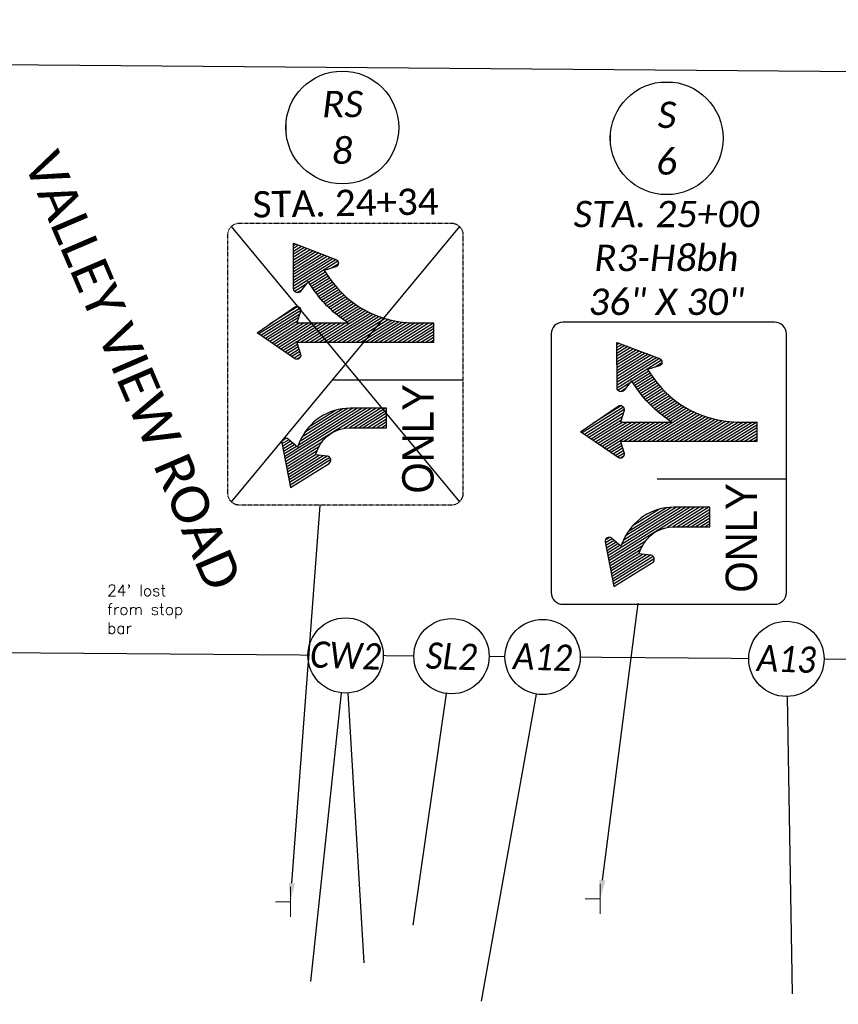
# Model space of a CAD drawing. Header units: feet. Extents: x 2241205 to 2250852, y 595253 to 597159.
# Tile 18 of 32: x 2245734 to 2245908, y 596244 to 596453. Entities that reach past the tile are written whole.
import ezdxf
from ezdxf import colors
from ezdxf.entities.mleader import LeaderData, LeaderLine
from ezdxf.enums import TextEntityAlignment as Align
from ezdxf.math import Vec2, Vec3

# ---------------------------------------------------------------- set-up
doc = ezdxf.new("R2010")
doc.units = ezdxf.units.FT
doc.header["$MEASUREMENT"] = 0
doc.set_wipeout_variables(frame=1)
doc.linetypes.add('HIDDEN2', pattern=[0.1875, 0.125, -0.0625])
for name, color, linetype in [('PM_P_Text', 7, 'Continuous'), ('RD_X_Text', 7, 'Continuous'), ('SN_P_Signs', 120, 'Continuous'), ('SN_P_Text', 7, 'Continuous'), ('SN_X_Public', 3, 'Continuous'), ('SN_X_Text', 7, 'Continuous'), ('TX_P_20', 7, 'Continuous')]:
    doc.layers.add(name, color=color, linetype=linetype)
doc.layers.add('SC_Scratch1', color=7, linetype='Continuous', plot=False)
doc.styles.add('P_Slanted_Normal', font='calibrii.ttf', dxfattribs={"height": 0.14})
doc.styles.add('P_Straight_Title', font='calibri.ttf', dxfattribs={"height": 0.2})
doc.styles.add('ROMANS', font='ROMANS.shx', dxfattribs={"height": 2.4})
doc.styles.get("Standard").update_dxf_attribs({"font": 'arial.ttf'})
doc.styles.add('Straight-Normal', font='font30.shx', dxfattribs={"height": 0.14})
doc.styles.add('X_Straight_Normal', font='calibril.ttf', dxfattribs={"height": 0.14})

# ---------------------------------------------------------------- blocks, each defined once
blk = doc.blocks.new('*U1220')
blk.add_wipeout([(-0.1996, 0.0154), (-0.1979, 0.0302), (-0.1946, 0.0468), (-0.1907, 0.0607), (-0.1856, 0.075), (-0.1791, 0.0893), (-0.1718, 0.1028), (-0.1639, 0.1149), (-0.1564, 0.1249), (-0.1478, 0.1351), (-0.1377, 0.1454), (-0.1256, 0.1559), (-0.115, 0.1639), (-0.1058, 0.1699), (-0.0947, 0.1764), (-0.083, 0.1822), (-0.0703, 0.1875), (-0.056, 0.1922), (-0.0388, 0.1964), (-0.024, 0.1988), (-0.0082, 0.2001), (0.0001, 0.2003), (0.0146, 0.1997), (0.0292, 0.1981), (0.0462, 0.1949), (0.0605, 0.1909), (0.0744, 0.1859), (0.0908, 0.1785), (0.1029, 0.1718), (0.114, 0.1647), (0.1255, 0.1561), (0.1362, 0.1469), (0.1457, 0.1374), (0.1538, 0.1283), (0.1608, 0.1195), (0.1695, 0.1067), (0.1766, 0.0945), (0.1828, 0.082), (0.188, 0.0691), (0.1919, 0.0576), (0.1951, 0.0455), (0.1971, 0.0355), (0.1987, 0.025), (0.2, 0.012), (0.2003, 0), (0.1999, -0.0132), (0.1985, -0.027), (0.1963, -0.0398), (0.1937, -0.0512), (0.1904, -0.0623), (0.1864, -0.0732), (0.1826, -0.0823), (0.1764, -0.0948), (0.1705, -0.1052), (0.1641, -0.1148), (0.1555, -0.1262), (0.1478, -0.1352), (0.1417, -0.1415), (0.1327, -0.15), (0.1263, -0.1555), (0.1155, -0.1636), (0.1013, -0.1727), (0.0864, -0.1807), (0.0754, -0.1855), (0.063, -0.1901), (0.0466, -0.1947), (0.038, -0.1966), (0.0258, -0.1986), (0.0166, -0.1995), (0.0072, -0.2001), (0.0001, -0.2002), (-0.0041, -0.2002), (-0.0117, -0.1999), (-0.0185, -0.1994), (-0.0265, -0.1985), (-0.0345, -0.1972), (-0.043, -0.1955), (-0.0517, -0.1934), (-0.0617, -0.1905), (-0.0771, -0.1848), (-0.0902, -0.1787), (-0.1007, -0.173), (-0.1125, -0.1656), (-0.1219, -0.1588), (-0.1332, -0.1494), (-0.146, -0.137), (-0.1551, -0.1266), (-0.1646, -0.1139), (-0.171, -0.1041), (-0.1778, -0.0919), (-0.184, -0.0788), (-0.1893, -0.0649), (-0.194, -0.0495), (-0.1968, -0.0363), (-0.1989, -0.0223), (-0.1999, -0.01), (-0.2002, 0)])
at = {"flags": 128}
blk.add_lwpolyline([(-0.0282, -0.198), (-0.2623, -1.8409)], dxfattribs=at)
blk.add_circle((0, 0), 0.2)
at = {"style": 'P_Slanted_Normal', "width": 0.9, "flags": 8}
blk.add_attdef('ITEMTYPE', text='', height=0.14, dxfattribs=at).set_placement((0, 0), align=Align.MIDDLE_CENTER)
blk = doc.blocks.new('*U1221')
blk.add_wipeout([(-0.1996, 0.0154), (-0.1979, 0.0302), (-0.1946, 0.0468), (-0.1907, 0.0607), (-0.1856, 0.075), (-0.1791, 0.0893), (-0.1718, 0.1028), (-0.1639, 0.1149), (-0.1564, 0.1249), (-0.1478, 0.1351), (-0.1377, 0.1454), (-0.1256, 0.1559), (-0.115, 0.1639), (-0.1058, 0.1699), (-0.0947, 0.1764), (-0.083, 0.1822), (-0.0703, 0.1875), (-0.056, 0.1922), (-0.0388, 0.1964), (-0.024, 0.1988), (-0.0082, 0.2001), (0.0001, 0.2003), (0.0146, 0.1997), (0.0292, 0.1981), (0.0462, 0.1949), (0.0605, 0.1909), (0.0744, 0.1859), (0.0908, 0.1785), (0.1029, 0.1718), (0.114, 0.1647), (0.1255, 0.1561), (0.1362, 0.1469), (0.1457, 0.1374), (0.1538, 0.1283), (0.1608, 0.1195), (0.1695, 0.1067), (0.1766, 0.0945), (0.1828, 0.082), (0.188, 0.0691), (0.1919, 0.0576), (0.1951, 0.0455), (0.1971, 0.0355), (0.1987, 0.025), (0.2, 0.012), (0.2003, 0), (0.1999, -0.0132), (0.1985, -0.027), (0.1963, -0.0398), (0.1937, -0.0512), (0.1904, -0.0623), (0.1864, -0.0732), (0.1826, -0.0823), (0.1764, -0.0948), (0.1705, -0.1052), (0.1641, -0.1148), (0.1555, -0.1262), (0.1478, -0.1352), (0.1417, -0.1415), (0.1327, -0.15), (0.1263, -0.1555), (0.1155, -0.1636), (0.1013, -0.1727), (0.0864, -0.1807), (0.0754, -0.1855), (0.063, -0.1901), (0.0466, -0.1947), (0.038, -0.1966), (0.0258, -0.1986), (0.0166, -0.1995), (0.0072, -0.2001), (0.0001, -0.2002), (-0.0041, -0.2002), (-0.0117, -0.1999), (-0.0185, -0.1994), (-0.0265, -0.1985), (-0.0345, -0.1972), (-0.043, -0.1955), (-0.0517, -0.1934), (-0.0617, -0.1905), (-0.0771, -0.1848), (-0.0902, -0.1787), (-0.1007, -0.173), (-0.1125, -0.1656), (-0.1219, -0.1588), (-0.1332, -0.1494), (-0.146, -0.137), (-0.1551, -0.1266), (-0.1646, -0.1139), (-0.171, -0.1041), (-0.1778, -0.0919), (-0.184, -0.0788), (-0.1893, -0.0649), (-0.194, -0.0495), (-0.1968, -0.0363), (-0.1989, -0.0223), (-0.1999, -0.01), (-0.2002, 0)])
at = {"flags": 128}
blk.add_lwpolyline([(-0.0216, -0.1988), (-0.1558, -1.436)], dxfattribs=at)
blk.add_circle((0, 0), 0.2)
at = {"style": 'P_Slanted_Normal', "width": 0.9, "flags": 8}
blk.add_attdef('ITEMTYPE', text='', height=0.14, dxfattribs=at).set_placement((0, 0), align=Align.MIDDLE_CENTER)
blk = doc.blocks.new('*U1240')
blk.add_wipeout([(-0.1996, 0.0154), (-0.1979, 0.0302), (-0.1946, 0.0468), (-0.1907, 0.0607), (-0.1856, 0.075), (-0.1791, 0.0893), (-0.1718, 0.1028), (-0.1639, 0.1149), (-0.1564, 0.1249), (-0.1478, 0.1351), (-0.1377, 0.1454), (-0.1256, 0.1559), (-0.115, 0.1639), (-0.1058, 0.1699), (-0.0947, 0.1764), (-0.083, 0.1822), (-0.0703, 0.1875), (-0.056, 0.1922), (-0.0388, 0.1964), (-0.024, 0.1988), (-0.0082, 0.2001), (0.0001, 0.2003), (0.0146, 0.1997), (0.0292, 0.1981), (0.0462, 0.1949), (0.0605, 0.1909), (0.0744, 0.1859), (0.0908, 0.1785), (0.1029, 0.1718), (0.114, 0.1647), (0.1255, 0.1561), (0.1362, 0.1469), (0.1457, 0.1374), (0.1538, 0.1283), (0.1608, 0.1195), (0.1695, 0.1067), (0.1766, 0.0945), (0.1828, 0.082), (0.188, 0.0691), (0.1919, 0.0576), (0.1951, 0.0455), (0.1971, 0.0355), (0.1987, 0.025), (0.2, 0.012), (0.2003, 0), (0.1999, -0.0132), (0.1985, -0.027), (0.1963, -0.0398), (0.1937, -0.0512), (0.1904, -0.0623), (0.1864, -0.0732), (0.1826, -0.0823), (0.1764, -0.0948), (0.1705, -0.1052), (0.1641, -0.1148), (0.1555, -0.1262), (0.1478, -0.1352), (0.1417, -0.1415), (0.1327, -0.15), (0.1263, -0.1555), (0.1155, -0.1636), (0.1013, -0.1727), (0.0864, -0.1807), (0.0754, -0.1855), (0.063, -0.1901), (0.0466, -0.1947), (0.038, -0.1966), (0.0258, -0.1986), (0.0166, -0.1995), (0.0072, -0.2001), (0.0001, -0.2002), (-0.0041, -0.2002), (-0.0117, -0.1999), (-0.0185, -0.1994), (-0.0265, -0.1985), (-0.0345, -0.1972), (-0.043, -0.1955), (-0.0517, -0.1934), (-0.0617, -0.1905), (-0.0771, -0.1848), (-0.0902, -0.1787), (-0.1007, -0.173), (-0.1125, -0.1656), (-0.1219, -0.1588), (-0.1332, -0.1494), (-0.146, -0.137), (-0.1551, -0.1266), (-0.1646, -0.1139), (-0.171, -0.1041), (-0.1778, -0.0919), (-0.184, -0.0788), (-0.1893, -0.0649), (-0.194, -0.0495), (-0.1968, -0.0363), (-0.1989, -0.0223), (-0.1999, -0.01), (-0.2002, 0)])
at = {"flags": 128}
blk.add_lwpolyline([(0.0189, -0.1991), (0.1547, -1.6301)], dxfattribs=at)
blk.add_circle((0, 0), 0.2)
at = {"style": 'P_Slanted_Normal', "width": 0.9, "flags": 8}
blk.add_attdef('ITEMTYPE', text='', height=0.14, dxfattribs=at).set_placement((0, 0), align=Align.MIDDLE_CENTER)
blk = doc.blocks.new('*U1241')
blk.add_wipeout([(-0.1996, 0.0154), (-0.1979, 0.0302), (-0.1946, 0.0468), (-0.1907, 0.0607), (-0.1856, 0.075), (-0.1791, 0.0893), (-0.1718, 0.1028), (-0.1639, 0.1149), (-0.1564, 0.1249), (-0.1478, 0.1351), (-0.1377, 0.1454), (-0.1256, 0.1559), (-0.115, 0.1639), (-0.1058, 0.1699), (-0.0947, 0.1764), (-0.083, 0.1822), (-0.0703, 0.1875), (-0.056, 0.1922), (-0.0388, 0.1964), (-0.024, 0.1988), (-0.0082, 0.2001), (0.0001, 0.2003), (0.0146, 0.1997), (0.0292, 0.1981), (0.0462, 0.1949), (0.0605, 0.1909), (0.0744, 0.1859), (0.0908, 0.1785), (0.1029, 0.1718), (0.114, 0.1647), (0.1255, 0.1561), (0.1362, 0.1469), (0.1457, 0.1374), (0.1538, 0.1283), (0.1608, 0.1195), (0.1695, 0.1067), (0.1766, 0.0945), (0.1828, 0.082), (0.188, 0.0691), (0.1919, 0.0576), (0.1951, 0.0455), (0.1971, 0.0355), (0.1987, 0.025), (0.2, 0.012), (0.2003, 0), (0.1999, -0.0132), (0.1985, -0.027), (0.1963, -0.0398), (0.1937, -0.0512), (0.1904, -0.0623), (0.1864, -0.0732), (0.1826, -0.0823), (0.1764, -0.0948), (0.1705, -0.1052), (0.1641, -0.1148), (0.1555, -0.1262), (0.1478, -0.1352), (0.1417, -0.1415), (0.1327, -0.15), (0.1263, -0.1555), (0.1155, -0.1636), (0.1013, -0.1727), (0.0864, -0.1807), (0.0754, -0.1855), (0.063, -0.1901), (0.0466, -0.1947), (0.038, -0.1966), (0.0258, -0.1986), (0.0166, -0.1995), (0.0072, -0.2001), (0.0001, -0.2002), (-0.0041, -0.2002), (-0.0117, -0.1999), (-0.0185, -0.1994), (-0.0265, -0.1985), (-0.0345, -0.1972), (-0.043, -0.1955), (-0.0517, -0.1934), (-0.0617, -0.1905), (-0.0771, -0.1848), (-0.0902, -0.1787), (-0.1007, -0.173), (-0.1125, -0.1656), (-0.1219, -0.1588), (-0.1332, -0.1494), (-0.146, -0.137), (-0.1551, -0.1266), (-0.1646, -0.1139), (-0.171, -0.1041), (-0.1778, -0.0919), (-0.184, -0.0788), (-0.1893, -0.0649), (-0.194, -0.0495), (-0.1968, -0.0363), (-0.1989, -0.0223), (-0.1999, -0.01), (-0.2002, 0)])
at = {"flags": 128}
blk.add_lwpolyline([(0.0104, -0.1997), (0.0931, -1.7795)], dxfattribs=at)
blk.add_circle((0, 0), 0.2)
at = {"style": 'P_Slanted_Normal', "width": 0.9, "flags": 8}
blk.add_attdef('ITEMTYPE', text='', height=0.14, dxfattribs=at).set_placement((0, 0), align=Align.MIDDLE_CENTER)
blk = doc.blocks.new('SGN1P')
at = {"layer": 'SN_X_Public', "color": 3, "linetype": 'Continuous', "lineweight": 0}
for p, q in [((0, 0.08), (0, -0.08)), ((0, 0), (-0.08, 0))]:
    blk.add_line(p, q, dxfattribs=at)
blk = doc.blocks.new('A$C71eddef6')
at = {"layer": 'SN_P_Signs', "linetype": 'Continuous', "lineweight": 0}
for p, q in [((0, -3.2), (0, 3.2)), ((0, 0), (3.2, 0))]:
    blk.add_line(p, q, dxfattribs=at)
blk = doc.blocks.new('A$C6311d9ad')
at = {"layer": 'SN_P_Signs'}
for p, q in [((27.5, 50), (-27.5, 50)), ((-30, 47.5), (-30, 2.5)), ((30, 2.5), (30, 47.5)), ((-3.33, 27.5), (-3.33, 0)), ((-27.5, 0), (27.5, 0))]:
    blk.add_line(p, q, dxfattribs=at)
at = {"layer": 'SN_P_Signs', "linetype": 'Continuous'}
for p, q in [((9.88, 34.93), (5.46, 42)), ((10.64, 34.69), (5.78, 42.47)), ((11.39, 34.48), (6.11, 42.94)), ((11.92, 34.62), (6.43, 43.4)), ((8.75, 32.8), (4.17, 40.12)), ((8.75, 33.78), (4.49, 40.59)), ((8.75, 34.77), (4.82, 41.06)), ((9.11, 35.17), (5.14, 41.53)), ((12.25, 35.07), (8.44, 41.17)), ((-9.38, 19.44), (-20.8, 37.73)), ((-9.38, 20.43), (-20.25, 37.84)), ((-9.38, 21.41), (-19.7, 37.94)), ((-17.49, 35.39), (-19.16, 38.05)), ((-17.14, 35.81), (-18.61, 38.16)), ((-16.78, 36.22), (-18.06, 38.27)), ((-16.42, 36.63), (-17.51, 38.37)), ((-16.07, 37.05), (-16.96, 38.48)), ((-15.78, 37.57), (-16.36, 38.5)), ((4.19, 35.16), (2.56, 37.78)), ((8.75, 28.86), (2.88, 38.25)), ((8.75, 29.84), (3.2, 38.72)), ((8.75, 30.83), (3.53, 39.18)), ((8.75, 31.81), (3.85, 39.65)), ((-20.31, 28.08), (-25.74, 36.77)), ((-19.84, 28.31), (-25.19, 36.87)), ((-19.58, 28.88), (-24.64, 36.98)), ((-19.49, 29.72), (-24.09, 37.09)), ((-19.4, 30.57), (-23.54, 37.19)), ((-19.29, 31.38), (-23, 37.3)), ((-18.45, 31.01), (-22.45, 37.41)), ((-17.59, 30.62), (-21.9, 37.52)), ((-16.58, 29.98), (-21.35, 37.62)), ((2.13, 34.52), (1.27, 35.9)), ((2.65, 34.68), (1.59, 36.37)), ((3.16, 34.84), (1.91, 36.84)), ((3.68, 35), (2.24, 37.31)), ((17.03, 33.34), (15.48, 35.81)), ((21.88, 26.57), (15.97, 36.01)), ((22.24, 26.96), (16.59, 36.01)), ((22.48, 27.57), (17.2, 36.01)), ((22.71, 28.19), (17.82, 36.02)), ((22.94, 28.8), (18.43, 36.02)), ((23.17, 29.41), (19.05, 36.02)), ((23.41, 30.03), (19.66, 36.02)), ((23.64, 30.64), (20.27, 36.02)), ((23.87, 31.25), (20.89, 36.03)), ((24.1, 31.86), (21.5, 36.03)), ((24.34, 32.48), (22.12, 36.03)), ((24.57, 33.09), (22.73, 36.03)), ((24.8, 33.7), (23.35, 36.03)), ((25.03, 34.32), (23.96, 36.04)), ((25.27, 34.93), (24.57, 36.04)), ((25.5, 35.54), (25.19, 36.04)), ((-9.38, 22.4), (-17.28, 35.04)), ((-9.38, 23.38), (-16.43, 34.68)), ((-9.38, 24.38), (-15.55, 34.25)), ((-9.48, 25.52), (-14.57, 33.66)), ((1.48, 34.58), (1.04, 35.28)), ((8.75, 27.87), (4.58, 34.54)), ((8.75, 26.88), (4.58, 33.55)), ((15.83, 34.27), (15.2, 35.28)), ((-9.77, 26.97), (-13.39, 32.77)), ((8.75, 25.9), (4.58, 32.57)), ((8.75, 24.91), (4.58, 31.58)), ((17.85, 28.08), (15.64, 31.62)), ((18.28, 28.38), (16.07, 31.92)), ((18.71, 28.68), (16.5, 32.21)), ((19.14, 28.97), (16.93, 32.51)), ((19.57, 29.27), (17.36, 32.81)), ((11.11, 20.15), (4.58, 30.6)), ((10.84, 19.59), (4.58, 29.61)), ((15.43, 26.04), (13.18, 29.64)), ((15.82, 26.4), (13.58, 29.99)), ((16.21, 26.76), (13.98, 30.33)), ((16.61, 27.1), (14.39, 30.67)), ((17.02, 27.44), (14.8, 30.99)), ((17.43, 27.76), (15.22, 31.31)), ((10.59, 19.02), (4.58, 28.63)), ((10.34, 18.43), (4.58, 27.64)), ((13.27, 23.59), (10.93, 27.33)), ((13.61, 24.03), (11.29, 27.74)), ((13.96, 24.46), (11.66, 28.14)), ((14.32, 24.87), (12.03, 28.53)), ((14.68, 25.27), (12.41, 28.91)), ((15.06, 25.66), (12.79, 29.28)), ((21.31, 26.48), (20.41, 27.92)), ((-9.38, 18.46), (-13.67, 25.33)), ((10.1, 17.82), (4.58, 26.66)), ((9.88, 17.19), (4.58, 25.67)), ((11.98, 21.71), (9.56, 25.59)), ((12.29, 22.2), (9.89, 26.04)), ((12.61, 22.68), (10.23, 26.48)), ((12.93, 23.14), (10.58, 26.91)), ((-9.38, 17.47), (-13.54, 24.15)), ((-9.38, 16.49), (-13.54, 23.16)), ((9.68, 16.54), (4.58, 24.69)), ((9.48, 15.86), (4.58, 23.7)), ((11.39, 20.68), (8.91, 24.65)), ((11.68, 21.21), (9.23, 25.13)), ((-9.84, 16.25), (-13.54, 22.17)), ((-10.46, 16.25), (-13.54, 21.19)), ((9.31, 15.15), (4.58, 22.72)), ((9.15, 14.42), (4.58, 21.73)), ((-11.07, 16.25), (-13.54, 20.2)), ((-11.69, 16.25), (-13.54, 19.22)), ((9.02, 13.65), (4.58, 20.75)), ((8.91, 12.84), (4.58, 19.76)), ((-12.3, 16.25), (-13.54, 18.23)), ((-12.92, 16.25), (-13.54, 17.25)), ((8.82, 11.99), (4.58, 18.78)), ((8.77, 11.1), (4.58, 17.79)), ((8.75, 10.14), (4.58, 16.81)), ((-13.53, 16.25), (-13.54, 16.26)), ((8.75, 9.15), (4.58, 15.82)), ((8.75, 8.17), (4.58, 14.84)), ((8.75, 7.18), (4.58, 13.85)), ((8.72, 6.25), (4.58, 12.87)), ((8.1, 6.25), (4.58, 11.88)), ((7.49, 6.25), (4.58, 10.9)), ((6.87, 6.25), (4.58, 9.91)), ((6.26, 6.25), (4.58, 8.93)), ((5.64, 6.25), (4.58, 7.94)), ((5.02, 6.25), (4.58, 6.96))]:
    blk.add_line(p, q, dxfattribs=at)
at = {"layer": 'SN_P_Signs', "flags": 128}
for points in [[(4.58, 6.25), (4.58, 35.29), (2.12, 34.52, -0.712491), (1.19, 35.78), (6.67, 43.75), (12.14, 35.78, -0.712491), (11.21, 34.52), (8.75, 35.29), (8.75, 24.4, -0.09881), (15.89, 31.79), (17.54, 32.94), (15.51, 34.52, -0.712491), (16.02, 36.01), (25.69, 36.04), (22.26, 27, -0.712491), (20.68, 27.05), (19.92, 29.51), (18.26, 28.36, 0.246076), (8.75, 10.21), (8.75, 6.25)], [(-13.54, 16.25), (-9.38, 16.25), (-9.38, 23.96, 0.29875), (-16.4, 34.66), (-17.66, 35.21), (-15.97, 37.16, 0.712491), (-16.76, 38.52), (-26.25, 36.67), (-21.12, 28.47, 0.712491), (-19.59, 28.82), (-19.31, 31.38), (-18.06, 30.84, -0.29875), (-13.54, 23.96)]]:
    blk.add_lwpolyline(points, format="xyb", close=True, dxfattribs=at)
at = {"layer": 'SN_P_Signs'}
for centre, major_axis, start_param, end_param in [((-27.5, 47.5), (-1.77, 1.77), 5.497787, 7.068583), ((27.5, 47.5), (-1.77, -1.77), 2.356194, 3.926991), ((-27.5, 2.5), (-1.77, -1.77), -0.785398, 0.785398), ((27.5, 2.5), (-1.77, 1.77), 2.356194, 3.926991)]:
    blk.add_ellipse(centre, major_axis=major_axis, ratio=1, start_param=start_param, end_param=end_param, dxfattribs=at)
at = {"layer": 'SN_P_Signs', "style": 'Straight-Normal', "width": 0.960096}
blk.add_text('ONLY', height=6.666, dxfattribs=at).set_placement((-15.89, 9.58), align=Align.MIDDLE_CENTER)
blk = doc.blocks.new('A$Cb8c3c831')
at = {"layer": 'SN_X_Public', "linetype": 'Continuous'}
for p, q in [((28.08, 20.31), (36.77, 25.74)), ((28.31, 19.84), (36.87, 25.19)), ((28.88, 19.58), (36.98, 24.64)), ((29.72, 19.49), (37.09, 24.09)), ((30.57, 19.4), (37.19, 23.54)), ((29.98, 16.58), (37.62, 21.35)), ((30.62, 17.59), (37.52, 21.9)), ((31.01, 18.45), (37.41, 22.45)), ((31.38, 19.29), (37.3, 23)), ((19.44, 9.38), (37.73, 20.8)), ((20.43, 9.38), (37.84, 20.25)), ((21.41, 9.38), (37.94, 19.7)), ((35.39, 17.49), (38.05, 19.16)), ((22.4, 9.38), (35.04, 17.28)), ((35.81, 17.14), (38.16, 18.61)), ((36.22, 16.78), (38.27, 18.06)), ((36.63, 16.42), (38.37, 17.51)), ((37.05, 16.07), (38.48, 16.96)), ((23.38, 9.38), (34.68, 16.43)), ((24.38, 9.38), (34.25, 15.55)), ((37.57, 15.78), (38.5, 16.36)), ((16.25, 11.69), (19.22, 13.54)), ((16.25, 11.07), (20.2, 13.54)), ((16.25, 10.46), (21.19, 13.54)), ((16.25, 9.84), (22.17, 13.54)), ((16.25, 12.3), (18.23, 13.54)), ((16.25, 12.92), (17.25, 13.54)), ((16.25, 13.53), (16.26, 13.54)), ((16.49, 9.38), (23.16, 13.54)), ((17.47, 9.38), (24.15, 13.54)), ((18.46, 9.38), (25.33, 13.67)), ((25.52, 9.48), (33.66, 14.57)), ((26.97, 9.77), (32.77, 13.39)), ((34.52, -2.13), (35.9, -1.27)), ((34.58, -1.48), (35.28, -1.04)), ((34.68, -2.65), (36.37, -1.59)), ((34.84, -3.16), (36.84, -1.91)), ((28.86, -8.75), (38.25, -2.88)), ((29.84, -8.75), (38.72, -3.2)), ((30.83, -8.75), (39.18, -3.53)), ((31.81, -8.75), (39.65, -3.85)), ((32.8, -8.75), (40.12, -4.17)), ((35, -3.68), (37.31, -2.24)), ((35.16, -4.19), (37.78, -2.56)), ((6.25, -8.72), (12.87, -4.58)), ((6.25, -8.1), (11.88, -4.58)), ((6.25, -7.49), (10.9, -4.58)), ((6.25, -6.87), (9.91, -4.58)), ((6.25, -6.26), (8.93, -4.58)), ((6.25, -5.64), (7.94, -4.58)), ((6.25, -5.02), (6.96, -4.58)), ((7.18, -8.75), (13.85, -4.58)), ((8.17, -8.75), (14.84, -4.58)), ((9.15, -8.75), (15.82, -4.58)), ((10.14, -8.75), (16.81, -4.58)), ((11.1, -8.77), (17.79, -4.58)), ((11.99, -8.82), (18.78, -4.58)), ((12.84, -8.91), (19.76, -4.58)), ((13.65, -9.02), (20.75, -4.58)), ((14.42, -9.15), (21.73, -4.58)), ((15.15, -9.31), (22.72, -4.58)), ((15.86, -9.48), (23.7, -4.58)), ((16.54, -9.68), (24.69, -4.58)), ((17.19, -9.88), (25.67, -4.58)), ((17.82, -10.1), (26.66, -4.58)), ((18.43, -10.34), (27.64, -4.58)), ((19.02, -10.59), (28.63, -4.58)), ((19.59, -10.84), (29.61, -4.58)), ((20.15, -11.11), (30.6, -4.58)), ((24.91, -8.75), (31.58, -4.58)), ((25.9, -8.75), (32.57, -4.58)), ((26.88, -8.75), (33.55, -4.58)), ((27.87, -8.75), (34.54, -4.58)), ((33.78, -8.75), (40.59, -4.49)), ((34.48, -11.39), (42.94, -6.11)), ((34.69, -10.64), (42.47, -5.78)), ((34.77, -8.75), (41.06, -4.82)), ((34.93, -9.88), (42, -5.46)), ((35.17, -9.11), (41.53, -5.14)), ((34.62, -11.92), (43.4, -6.43)), ((20.68, -11.39), (24.65, -8.91)), ((21.21, -11.68), (25.13, -9.23)), ((21.71, -11.98), (25.59, -9.56)), ((22.2, -12.29), (26.04, -9.89)), ((22.68, -12.61), (26.48, -10.23)), ((35.07, -12.25), (41.17, -8.44)), ((23.14, -12.93), (26.91, -10.58)), ((23.59, -13.27), (27.33, -10.93)), ((24.03, -13.61), (27.74, -11.29)), ((24.46, -13.96), (28.14, -11.66)), ((24.87, -14.32), (28.53, -12.03)), ((25.27, -14.68), (28.91, -12.41)), ((25.66, -15.06), (29.28, -12.79)), ((26.04, -15.43), (29.64, -13.18)), ((26.4, -15.82), (29.99, -13.58)), ((26.76, -16.21), (30.33, -13.98)), ((27.1, -16.61), (30.67, -14.39)), ((26.57, -21.88), (36.01, -15.97)), ((26.96, -22.24), (36.01, -16.59)), ((27.44, -17.02), (30.99, -14.8)), ((27.76, -17.43), (31.31, -15.22)), ((28.08, -17.85), (31.62, -15.64)), ((28.38, -18.28), (31.92, -16.07)), ((28.68, -18.71), (32.21, -16.5)), ((33.34, -17.03), (35.81, -15.48)), ((34.27, -15.83), (35.28, -15.2)), ((27.57, -22.48), (36.01, -17.2)), ((28.19, -22.71), (36.02, -17.82)), ((28.8, -22.94), (36.02, -18.43)), ((28.97, -19.14), (32.51, -16.93)), ((29.27, -19.57), (32.81, -17.36)), ((26.48, -21.31), (27.92, -20.41)), ((29.41, -23.17), (36.02, -19.05)), ((30.03, -23.41), (36.02, -19.66)), ((30.64, -23.64), (36.02, -20.27)), ((31.25, -23.87), (36.03, -20.89)), ((31.86, -24.1), (36.03, -21.5)), ((32.48, -24.34), (36.03, -22.12)), ((33.09, -24.57), (36.03, -22.73)), ((33.7, -24.8), (36.03, -23.35)), ((34.32, -25.03), (36.04, -23.96)), ((34.93, -25.27), (36.04, -24.57)), ((35.54, -25.5), (36.04, -25.19))]:
    blk.add_line(p, q, dxfattribs=at)
at = {"layer": 'SN_X_Public'}
blk.add_line((27.5, 3.33), (0, 3.33), dxfattribs=at)
at = {"layer": 'SN_X_Public', "linetype": 'HIDDEN2', "flags": 128}
blk.add_lwpolyline([(2.5, 30), (47.5, 30, -0.414214), (50, 27.5), (50, -27.5, -0.414214), (47.5, -30), (2.5, -30, -0.414214), (0, -27.5), (0, 27.5, -0.414214)], format="xyb", close=True, dxfattribs=at)
at = {"layer": 'SN_X_Public', "flags": 128}
for points in [[(16.25, 13.54), (16.25, 9.38), (23.96, 9.38, 0.29875), (34.66, 16.4), (35.21, 17.66), (37.16, 15.97, 0.712491), (38.52, 16.76), (36.67, 26.25), (28.47, 21.12, 0.712491), (28.82, 19.59), (31.38, 19.31), (30.84, 18.06, -0.29875), (23.96, 13.54)], [(6.25, -4.58), (35.29, -4.58), (34.52, -2.12, -0.712491), (35.78, -1.19), (43.75, -6.67), (35.78, -12.14, -0.712491), (34.52, -11.21), (35.29, -8.75), (24.4, -8.75, -0.09881), (31.79, -15.89), (32.94, -17.54), (34.52, -15.51, -0.712491), (36.01, -16.02), (36.04, -25.69), (27, -22.26, -0.712491), (27.05, -20.68), (29.51, -19.92), (28.36, -18.26, 0.246076), (10.21, -8.75), (6.25, -8.75)]]:
    blk.add_lwpolyline(points, format="xyb", close=True, dxfattribs=at)
at = {"layer": 'SN_X_Public', "style": 'Straight-Normal', "width": 0.960096}
blk.add_text('ONLY', height=6.666, rotation=270, dxfattribs=at).set_placement((9.58, 15.89), align=Align.MIDDLE_CENTER)

msp = doc.modelspace()

# ---------------------------------------------------------------- linework, layer by layer
at = {"layer": 'PM_P_Text'}
msp.add_line((2245795.61, 596248.69), (2245803.03, 596318.04), dxfattribs=at)
at = {"layer": 'SC_Scratch1'}
for p, q in [((2246108.52, 596440.64), (2244508.57, 596453.25)), ((2246107.53, 596315.64), (2244507.58, 596328.26))]:
    msp.add_line(p, q, dxfattribs=at)
at = {"layer": 'SN_P_Signs', "color": 1, "flags": 128}
for points in [[(2245778.71, 596409.27), (2245827.24, 596350.73)], [(2245827.24, 596409.27), (2245778.71, 596350.73)]]:
    msp.add_lwpolyline(points, dxfattribs=at)

# ---------------------------------------------------------------- block references
at = {"layer": 'SN_X_Public', "rotation": 180}
msp.add_blockref('A$Cb8c3c831', (2245827.98, 596380), dxfattribs=at)
at = {"layer": 'SN_X_Public', "color": 1, "rotation": 90}
msp.add_blockref('A$C6311d9ad', (2245896.75, 596358.93), dxfattribs=at)
at = {"layer": 'SN_X_Public', "xscale": 40, "yscale": 40, "zscale": 40}
msp.add_blockref('SGN1P', (2245791.3, 596265.62), dxfattribs=at)

# ---------------------------------------------------------------- texts
at = {"layer": 'RD_X_Text', "style": 'P_Straight_Title'}
msp.add_text('VALLEY VIEW ROAD', height=8, rotation=293.1701, dxfattribs=at).set_placement((2245754.15, 596377.04), align=Align.CENTER)
at = {"layer": 'SC_Scratch1', "insert": (2245752.34, 596333.07), "char_height": 2.4, "attachment_point": 1, "style": 'ROMANS'}
msp.add_mtext_dynamic_manual_height_columns("24' lost from stop bar", width=20.7657, gutter_width=12, heights=[0], dxfattribs=at)
at = {"layer": 'SN_P_Text', "insert": (2245871.23, 596402.56), "char_height": 5.6, "attachment_point": 5, "style": 'P_Slanted_Normal'}
msp.add_mtext('\\A1;STA. 25+00\\PR3-H8bh\\P36" X 30"', dxfattribs=at)
at = {"layer": 'SN_X_Text', "insert": (2245803.02, 596414.26), "char_height": 5.6, "attachment_point": 5, "rotation": 1, "style": 'X_Straight_Normal'}
msp.add_mtext('\\A1;STA. 24+34', dxfattribs=at)

# ---------------------------------------------------------------- leaders
at = {"layer": 'SN_P_Text', "linetype": 'Continuous'}
ml = msp.add_multileader_mtext('Standard', dxfattribs=at)
ml.set_content('', color=256)
ml.set_leader_properties()
ml.build(insert=Vec2(0, 0))
ml.multileader.update_dxf_attribs({"text_right_attachment_type": 6, "dogleg_length": 0, "scale": 40})
ctx = ml.context
ctx.base_point, ctx.scale, ctx.char_height, ctx.landing_gap_size, ctx.plane_origin, ctx.plane_x_axis, ctx.plane_y_axis = Vec3(2245865.43, 596329.02), 40, 0.18, 0.09, Vec3(2245940.38, 596314.25), Vec3(-1, 0), Vec3(0, -1)
ctx.right_attachment, ctx.text_align_type = 6, 2
notes = []
notes.append((ctx, [(0, (1, 1, 0), (2245865.25, 596329.11), (1, 0), 0, [(0, [(2245857.14, 596266.29)], 0, [])])]))
ctx.mtext.insert, ctx.mtext.text_direction, ctx.mtext.rotation, ctx.mtext.alignment, ctx.mtext.flow_direction = Vec3(2245865.34, 596328.93), Vec3(-1, 0), 3.141593, 3, 5
for ctx, leaders in notes:
    for number, flags, end, landing, length, lines in leaders:
        leader = LeaderData()
        leader.index, (leader.has_last_leader_line, leader.has_dogleg_vector, leader.attachment_direction) = number, flags
        leader.last_leader_point, leader.dogleg_vector, leader.dogleg_length = Vec3(end), Vec3(landing), length
        for number, points, colour, breaks in lines:
            line = LeaderLine()
            line.index, line.vertices, line.color, line.breaks = number, Vec3.list(points), colors.encode_raw_color(colour), breaks
            leader.lines.append(line)
        ctx.leaders.append(leader)

# ---------------------------------------------------------------- next in the draw order: block references
at = {"layer": 'PM_P_Text'}
ref = msp.add_blockref('*U1220', (2245844.92, 596317.71), dxfattribs=dict(at, xscale=40, yscale=40, zscale=40, rotation=358))
ref.add_attrib('ITEMTYPE', 'A12', dxfattribs={"layer": '0', "height": 5.6, "rotation": 358, "style": 'P_Slanted_Normal', "width": 0.9}).set_placement((2245844.92, 596317.71), align=Align.MIDDLE_CENTER)

# ---------------------------------------------------------------- next in the draw order: wipeouts: each hides what was drawn before it
for points in [[(2245790.4, 596431.25), (2245790.5, 596432.14), (2245790.7, 596433.13), (2245790.93, 596433.96), (2245791.23, 596434.81), (2245791.62, 596435.67), (2245792.06, 596436.47), (2245792.53, 596437.2), (2245792.98, 596437.79), (2245793.49, 596438.4), (2245794.1, 596439.01), (2245794.82, 596439.64), (2245795.45, 596440.12), (2245796, 596440.48), (2245796.66, 596440.87), (2245797.36, 596441.21), (2245798.12, 596441.53), (2245798.97, 596441.81), (2245800, 596442.06), (2245800.89, 596442.2), (2245801.82, 596442.28), (2245802.32, 596442.29), (2245803.19, 596442.26), (2245804.06, 596442.16), (2245805.08, 596441.97), (2245805.93, 596441.73), (2245806.76, 596441.44), (2245807.74, 596440.99), (2245808.46, 596440.59), (2245809.12, 596440.17), (2245809.81, 596439.65), (2245810.45, 596439.1), (2245811.02, 596438.54), (2245811.5, 596437.99), (2245811.92, 596437.47), (2245812.44, 596436.7), (2245812.86, 596435.98), (2245813.23, 596435.23), (2245813.54, 596434.46), (2245813.77, 596433.77), (2245813.96, 596433.05), (2245814.09, 596432.45), (2245814.18, 596431.83), (2245814.26, 596431.05), (2245814.28, 596430.33), (2245814.25, 596429.55), (2245814.17, 596428.72), (2245814.04, 596427.96), (2245813.88, 596427.28), (2245813.68, 596426.62), (2245813.45, 596425.96), (2245813.22, 596425.42), (2245812.85, 596424.67), (2245812.5, 596424.06), (2245812.12, 596423.48), (2245811.6, 596422.8), (2245811.14, 596422.26), (2245810.78, 596421.88), (2245810.24, 596421.38), (2245809.86, 596421.05), (2245809.21, 596420.57), (2245808.37, 596420.02), (2245807.47, 596419.55), (2245806.82, 596419.26), (2245806.08, 596418.98), (2245805.1, 596418.71), (2245804.59, 596418.6), (2245803.86, 596418.48), (2245803.31, 596418.42), (2245802.74, 596418.39), (2245802.32, 596418.38), (2245802.07, 596418.38), (2245801.62, 596418.4), (2245801.21, 596418.43), (2245800.74, 596418.48), (2245800.26, 596418.56), (2245799.75, 596418.66), (2245799.23, 596418.79), (2245798.63, 596418.96), (2245797.71, 596419.3), (2245796.93, 596419.66), (2245796.3, 596420), (2245795.6, 596420.45), (2245795.04, 596420.85), (2245794.36, 596421.41), (2245793.6, 596422.15), (2245793.06, 596422.78), (2245792.49, 596423.53), (2245792.11, 596424.12), (2245791.7, 596424.85), (2245791.33, 596425.63), (2245791.01, 596426.46), (2245790.74, 596427.38), (2245790.56, 596428.17), (2245790.44, 596429), (2245790.38, 596429.74), (2245790.37, 596430.34)], [(2245859.38, 596428.96), (2245859.48, 596429.85), (2245859.68, 596430.84), (2245859.91, 596431.67), (2245860.21, 596432.52), (2245860.6, 596433.38), (2245861.04, 596434.18), (2245861.51, 596434.91), (2245861.96, 596435.5), (2245862.47, 596436.11), (2245863.08, 596436.72), (2245863.8, 596437.35), (2245864.43, 596437.83), (2245864.98, 596438.19), (2245865.64, 596438.58), (2245866.34, 596438.92), (2245867.1, 596439.24), (2245867.95, 596439.52), (2245868.98, 596439.77), (2245869.87, 596439.91), (2245870.8, 596439.99), (2245871.3, 596440), (2245872.17, 596439.97), (2245873.04, 596439.87), (2245874.06, 596439.68), (2245874.91, 596439.44), (2245875.74, 596439.15), (2245876.72, 596438.7), (2245877.44, 596438.3), (2245878.1, 596437.88), (2245878.79, 596437.36), (2245879.43, 596436.82), (2245880, 596436.25), (2245880.48, 596435.7), (2245880.9, 596435.18), (2245881.42, 596434.41), (2245881.84, 596433.69), (2245882.21, 596432.94), (2245882.52, 596432.17), (2245882.75, 596431.48), (2245882.94, 596430.76), (2245883.07, 596430.16), (2245883.16, 596429.54), (2245883.24, 596428.76), (2245883.26, 596428.04), (2245883.23, 596427.26), (2245883.15, 596426.43), (2245883.02, 596425.67), (2245882.86, 596424.99), (2245882.66, 596424.33), (2245882.43, 596423.67), (2245882.2, 596423.13), (2245881.83, 596422.38), (2245881.48, 596421.77), (2245881.1, 596421.19), (2245880.58, 596420.51), (2245880.12, 596419.97), (2245879.76, 596419.59), (2245879.22, 596419.09), (2245878.84, 596418.76), (2245878.19, 596418.28), (2245877.35, 596417.73), (2245876.45, 596417.26), (2245875.8, 596416.97), (2245875.06, 596416.7), (2245874.08, 596416.42), (2245873.57, 596416.31), (2245872.84, 596416.19), (2245872.29, 596416.13), (2245871.72, 596416.1), (2245871.3, 596416.09), (2245871.05, 596416.09), (2245870.6, 596416.11), (2245870.19, 596416.14), (2245869.72, 596416.19), (2245869.24, 596416.27), (2245868.73, 596416.37), (2245868.21, 596416.5), (2245867.61, 596416.67), (2245866.69, 596417.01), (2245865.91, 596417.37), (2245865.28, 596417.71), (2245864.58, 596418.16), (2245864.02, 596418.56), (2245863.34, 596419.12), (2245862.58, 596419.87), (2245862.04, 596420.49), (2245861.47, 596421.24), (2245861.09, 596421.83), (2245860.68, 596422.56), (2245860.31, 596423.34), (2245859.99, 596424.17), (2245859.72, 596425.09), (2245859.54, 596425.88), (2245859.42, 596426.71), (2245859.36, 596427.45), (2245859.35, 596428.05)]]:
    msp.add_wipeout(points).dxf.layer = 'SN_P_Text'

# ---------------------------------------------------------------- next in the draw order: linework, layer by layer
at = {"layer": 'SN_P_Text'}
for centre in [(2245802.32, 596430.33), (2245871.3, 596428.04)]:
    msp.add_circle(centre, 12, dxfattribs=at)

# ---------------------------------------------------------------- next in the draw order: block references
at = {"layer": 'PM_P_Text'}
ref = msp.add_blockref('*U1221', (2245825.55, 596317.87), dxfattribs=dict(at, xscale=40, yscale=40, zscale=40, rotation=358))
ref.add_attrib('ITEMTYPE', 'SL2', dxfattribs={"layer": '0', "height": 5.6, "rotation": 358, "style": 'P_Slanted_Normal', "width": 0.9}).set_placement((2245825.55, 596317.87), align=Align.MIDDLE_CENTER)
at = {"layer": 'SN_X_Public', "color": 1, "rotation": 180}
msp.add_blockref('A$C71eddef6', (2245857.14, 596266.29), dxfattribs=at)

# ---------------------------------------------------------------- next in the draw order: texts
at = {"layer": 'SN_P_Text', "char_height": 5.6, "attachment_point": 5, "style": 'P_Slanted_Normal'}
for s, insert in [('\\A1;RS', (2245802.39, 596435.29)), ('\\A1;S', (2245871.37, 596433)), ('\\A1;8', (2245802.28, 596425.37)), ('\\A1;6', (2245871.26, 596423.08))]:
    msp.add_mtext(s, dxfattribs=dict(at, insert=insert))

# ---------------------------------------------------------------- next in the draw order: leaders
at = {"layer": 'TX_P_20'}
ml = msp.add_multileader_mtext('Standard', dxfattribs=at)
ml.set_content('EXISTING PAVEMENT MARKINGS ', color=256, style='P_Slanted_Normal')
ml.set_leader_properties()
ml.build(insert=Vec2(0, 0))
ml.multileader.update_dxf_attribs({"dogleg_length": 0.215, "arrow_head_size": 7.2, "scale": 40})
ctx = ml.context
ctx.base_point, ctx.scale, ctx.char_height, ctx.arrow_head_size, ctx.landing_gap_size, ctx.plane_origin, ctx.plane_x_axis, ctx.plane_y_axis = Vec3(2244625.09, 596391.55), 40, 5.6, 7.2, 3.6, Vec3(2244713.53, 596055.62), Vec3(0.999969, -0.007884), Vec3(0.007884, 0.999969)
notes = []
notes.append((ctx, [(0, (1, 1, 0), (2244616.48, 596391.62), (0.999969, -0.007884), 8.6, [(0, [(2244584.92, 596258.59), (2244603.19, 596246.36)], 0, [])])]))
ctx.mtext.insert, ctx.mtext.text_direction, ctx.mtext.rotation, ctx.mtext.width, ctx.mtext.defined_height, ctx.mtext.flow_direction = Vec3(2244628.71, 596394.37), Vec3(0.999969, -0.007884), 6.275301, 104.6265, 5.78, 5
for ctx, leaders in notes:
    for number, flags, end, landing, length, lines in leaders:
        leader = LeaderData()
        leader.index, (leader.has_last_leader_line, leader.has_dogleg_vector, leader.attachment_direction) = number, flags
        leader.last_leader_point, leader.dogleg_vector, leader.dogleg_length = Vec3(end), Vec3(landing), length
        for number, points, colour, breaks in lines:
            line = LeaderLine()
            line.index, line.vertices, line.color, line.breaks = number, Vec3.list(points), colors.encode_raw_color(colour), breaks
            leader.lines.append(line)
        ctx.leaders.append(leader)

# ---------------------------------------------------------------- next in the draw order: block references
at = {"layer": 'PM_P_Text'}
ref = msp.add_blockref('*U1240', (2245803.03, 596318.04), dxfattribs=dict(at, xscale=40, yscale=40, zscale=40, rotation=358))
ref.add_attrib('ITEMTYPE', 'CW2', dxfattribs={"layer": '0', "height": 5.6, "rotation": 358, "style": 'P_Slanted_Normal', "width": 0.9}).set_placement((2245803.03, 596318.04), align=Align.MIDDLE_CENTER)
ref = msp.add_blockref('*U1241', (2245896.76, 596317.31), dxfattribs=dict(at, xscale=40, yscale=40, zscale=40, rotation=358))
ref.add_attrib('ITEMTYPE', 'A13', dxfattribs={"layer": '0', "height": 5.6, "rotation": 358, "style": 'P_Slanted_Normal', "width": 0.9}).set_placement((2245896.76, 596317.31), align=Align.MIDDLE_CENTER)

# ---------------------------------------------------------------- next in the draw order: leaders
at = {"layer": 'SN_X_Text', "linetype": 'Continuous'}
ml = msp.add_multileader_mtext('Standard', dxfattribs=at)
ml.set_content('', color=256)
ml.set_leader_properties()
ml.build(insert=Vec2(0, 0))
ml.multileader.update_dxf_attribs({"text_right_attachment_type": 6, "dogleg_length": 0, "scale": 40})
ctx = ml.context
ctx.base_point, ctx.scale, ctx.char_height, ctx.landing_gap_size, ctx.plane_origin = Vec3(2245797.61, 596349.91), 40, 0.18, 0.09, Vec3(2245708.12, 596221.15)
ctx.right_attachment = 6
notes = []
notes.append((ctx, [(0, (1, 1, 0), (2245797.61, 596349.91), (1, 0), 0, [(0, [(2245791.3, 596265.62)], 0, [])])]))
ctx.mtext.insert, ctx.mtext.flow_direction = Vec3(2245797.7, 596350), 5
for ctx, leaders in notes:
    for number, flags, end, landing, length, lines in leaders:
        leader = LeaderData()
        leader.index, (leader.has_last_leader_line, leader.has_dogleg_vector, leader.attachment_direction) = number, flags
        leader.last_leader_point, leader.dogleg_vector, leader.dogleg_length = Vec3(end), Vec3(landing), length
        for number, points, colour, breaks in lines:
            line = LeaderLine()
            line.index, line.vertices, line.color, line.breaks = number, Vec3.list(points), colors.encode_raw_color(colour), breaks
            leader.lines.append(line)
        ctx.leaders.append(leader)

doc.saveas('drawing.dxf')
